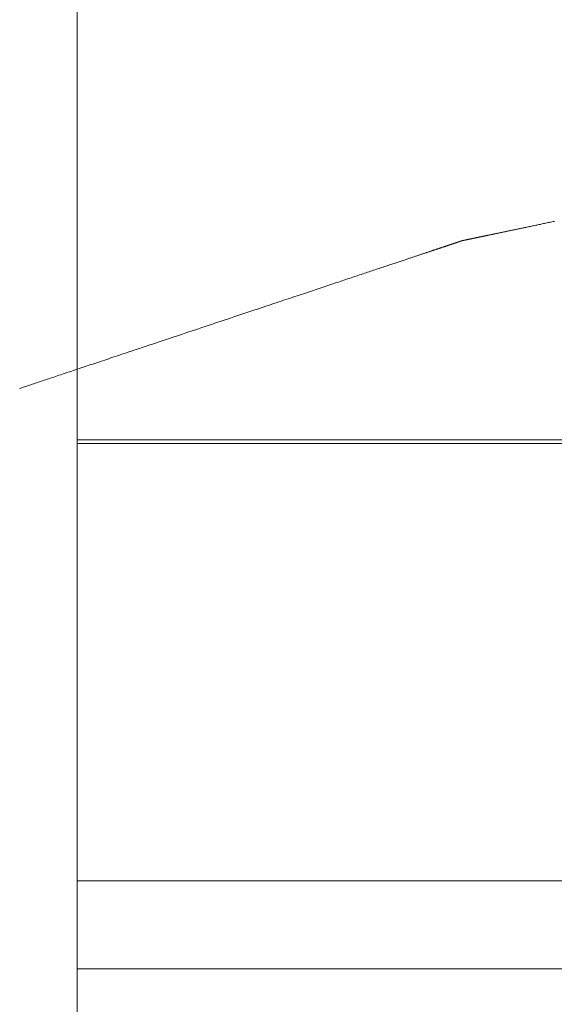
# Model space of a CAD drawing. Header units: inches. Extents: x 0 to 841, y 0 to 594.
# Tile 43 of 129: x 331 to 343, y 235 to 257. Entities that reach past the tile are written whole.
import ezdxf

# ---------------------------------------------------------------- set-up
doc = ezdxf.new("R2010")
doc.units = ezdxf.units.IN
doc.header["$LTSCALE"] = 46.255
doc.header["$MEASUREMENT"] = 0
doc.layers.get('0').update_dxf_attribs({"lineweight": 0})
doc.styles.get("Standard").update_dxf_attribs({"font": 'trium.ttf.shx'})
doc.dimstyles.new('DIMSTYLE_1', dxfattribs={"dimtxt": 2.2, "dimasz": 1, "dimexe": 0.18, "dimexo": 0.0625, "dimgap": 0.09, "dimtad": 1, "dimzin": 0, "dimdsep": 46, "dimtxsty": 'Standard', "dimblk": '_ARROW_FILLED', "dimcen": 0.09, "dimadec": 0, "dimazin": 0, "dimtp": 0.01, "dimtfac": 1, "dimtdec": 4, "dimtix": 1, "dimtmove": 0, "dimatfit": 3, "dimfxl": 1, "dimtolj": 1, "dimtzin": 0, "dimarcsym": 0})

# ---------------------------------------------------------------- blocks, each defined once
blk = doc.blocks.new('_ARROW_FILLED')
at = {"linetype": 'ByBlock'}
blk.add_hatch(color=0, dxfattribs=at).paths.add_polyline_path([(0, 0), (-1, 0.25), (-1, -0.25)], flags=0)
at = {"color": 0, "linetype": 'ByBlock'}
blk.add_lwpolyline([(0, 0), (-1, 0.25), (-1, -0.25), (-1, -0.25)], close=True, dxfattribs=at)

msp = doc.modelspace()

# ---------------------------------------------------------------- linework, layer by layer
at = {"color": 7, "linetype": 'Continuous'}
for p, q in [((331.9454, 235.8013), (331.9454, 359.8013)), ((343.4454, 237.8013), (331.9454, 237.8013)), ((506.9454, 235.8013), (331.9454, 235.8013))]:
    msp.add_line(p, q, dxfattribs=at)
at = {"color": 9, "linetype": 'Continuous'}
for p, q in [((343.4454, 247.7996), (331.9454, 247.7996)), ((343.4454, 247.7174), (331.9454, 247.7174))]:
    msp.add_line(p, q, dxfattribs=at)
at = {"color": 2, "linetype": 'Continuous'}
msp.add_lwpolyline([(342.7669, 252.7562), (342.7382, 252.7502), (342.7097, 252.7442), (342.6814, 252.7382), (342.6534, 252.7324), (342.6257, 252.7266), (342.5983, 252.7208), (342.5712, 252.7151), (342.5444, 252.7095), (342.518, 252.704), (342.4919, 252.6985), (342.4661, 252.6931), (342.4407, 252.6878), (342.4156, 252.6825), (342.3908, 252.6773), (342.3663, 252.6722), (342.3422, 252.6671), (342.3184, 252.6621), (342.295, 252.6572), (342.2718, 252.6523), (342.249, 252.6476), (342.2266, 252.6428), (342.2044, 252.6382), (342.1826, 252.6336), (342.1612, 252.6291), (342.14, 252.6247), (342.1192, 252.6203), (342.0987, 252.616), (342.0786, 252.6118), (342.0587, 252.6076), (342.0392, 252.6036), (342.0201, 252.5995), (342.0013, 252.5956), (341.9828, 252.5917), (341.9646, 252.5879), (341.9467, 252.5842), (341.9292, 252.5805), (341.912, 252.5769), (341.8952, 252.5733), (341.8786, 252.5699), (341.8623, 252.5664), (341.8462, 252.5631), (341.8303, 252.5597), (341.8147, 252.5564), (341.7992, 252.5532), (341.7838, 252.55), (341.7686, 252.5468), (341.7535, 252.5436), (341.7385, 252.5405), (341.7236, 252.5374), (341.7087, 252.5342), (341.6938, 252.5311), (341.679, 252.528), (341.6641, 252.5249), (341.6493, 252.5218), (341.6345, 252.5187), (341.6197, 252.5156), (341.605, 252.5125), (341.5904, 252.5094), (341.5758, 252.5064), (341.5614, 252.5033), (341.547, 252.5003), (341.5327, 252.4973), (341.5186, 252.4944), (341.5046, 252.4914), (341.4907, 252.4885), (341.477, 252.4856), (341.4635, 252.4828), (341.4501, 252.48), (341.4369, 252.4772), (341.4238, 252.4745), (341.4109, 252.4718), (341.3982, 252.4691), (341.3857, 252.4665), (341.3733, 252.4639), (341.3611, 252.4613), (341.349, 252.4588), (341.3371, 252.4563), (341.3254, 252.4538), (341.3138, 252.4514), (341.3024, 252.449), (341.2912, 252.4467), (341.2801, 252.4443), (341.2692, 252.442), (341.2585, 252.4398), (341.2479, 252.4376), (341.2375, 252.4354), (341.2273, 252.4332), (341.2172, 252.4311), (341.2073, 252.4291), (341.1975, 252.427), (341.1879, 252.425), (341.1785, 252.423), (341.1693, 252.4211), (341.1602, 252.4192), (341.1513, 252.4173), (341.1425, 252.4155), (341.1339, 252.4137), (341.1255, 252.4119), (341.1172, 252.4102), (341.1091, 252.4085), (341.1011, 252.4068), (341.0933, 252.4051), (341.0855, 252.4035), (341.0779, 252.4019), (341.0705, 252.4004), (341.0631, 252.3988), (341.0559, 252.3973), (341.0487, 252.3958), (341.0417, 252.3943), (341.0348, 252.3929), (341.0279, 252.3914), (341.0211, 252.39), (341.0144, 252.3886), (341.0078, 252.3872), (341.0013, 252.3859), (340.9949, 252.3845), (340.9885, 252.3832), (340.9822, 252.3819), (340.976, 252.3806), (340.9699, 252.3793), (340.9639, 252.378), (340.958, 252.3768), (340.9521, 252.3755), (340.9463, 252.3743), (340.9406, 252.3731), (340.935, 252.3719), (340.9295, 252.3708), (340.924, 252.3696), (340.9186, 252.3685), (340.9134, 252.3674), (340.9082, 252.3663), (340.9031, 252.3653), (340.8981, 252.3642), (340.8933, 252.3632), (340.8885, 252.3622), (340.8838, 252.3612), (340.8793, 252.3603), (340.8748, 252.3593), (340.8705, 252.3584), (340.8663, 252.3575), (340.8622, 252.3567), (340.8582, 252.3558), (340.8544, 252.355), (340.8507, 252.3543), (340.847, 252.3535), (340.8435, 252.3528), (340.8401, 252.352), (340.8367, 252.3513), (340.8335, 252.3507), (340.8303, 252.35), (340.8272, 252.3493), (340.8242, 252.3487), (340.8212, 252.3481), (340.8183, 252.3475), (340.8155, 252.3469), (340.8126, 252.3463), (340.8099, 252.3457), (340.8072, 252.3451), (340.8045, 252.3446), (340.8018, 252.344), (340.7992, 252.3435), (340.7967, 252.3429), (340.7941, 252.3424), (340.7917, 252.3419), (340.7892, 252.3414), (340.7868, 252.3409), (340.7845, 252.3404), (340.7822, 252.3399), (340.7799, 252.3394), (340.7777, 252.3389), (340.7755, 252.3385), (340.7733, 252.338), (340.7712, 252.3376), (340.7691, 252.3372), (340.7671, 252.3367), (340.7651, 252.3363), (340.7631, 252.3359), (340.7612, 252.3355), (340.7592, 252.3351), (340.7573, 252.3347), (340.7554, 252.3343), (340.7535, 252.3339), (340.7516, 252.3335), (340.7498, 252.3331), (340.7479, 252.3327), (340.7461, 252.3323), (340.7442, 252.3319), (340.7423, 252.3315), (340.7405, 252.3311), (340.7386, 252.3308), (340.7368, 252.3304), (340.735, 252.33), (340.7332, 252.3296), (340.7314, 252.3292), (340.7296, 252.3289), (340.7278, 252.3285), (340.7261, 252.3281), (340.7243, 252.3278), (340.7227, 252.3274), (340.721, 252.3271), (340.7193, 252.3267), (340.7177, 252.3264), (340.7161, 252.326), (340.7146, 252.3257), (340.7131, 252.3254), (340.7116, 252.3251), (340.7101, 252.3248), (340.7087, 252.3245), (340.7073, 252.3242), (340.706, 252.3239), (340.7046, 252.3236), (340.7033, 252.3234), (340.7021, 252.3231), (340.7008, 252.3228), (340.6996, 252.3226), (340.6984, 252.3223), (340.6973, 252.3221), (340.6962, 252.3219), (340.6951, 252.3216), (340.694, 252.3214), (340.693, 252.3212), (340.692, 252.321), (340.691, 252.3208), (340.6901, 252.3206), (340.6892, 252.3204), (340.6883, 252.3202), (340.6874, 252.32), (340.6866, 252.3199), (340.6858, 252.3197), (340.685, 252.3195), (340.6843, 252.3194), (340.6835, 252.3192), (340.6828, 252.3191), (340.6821, 252.3189), (340.6815, 252.3188), (340.6808, 252.3187), (340.6802, 252.3185), (340.6796, 252.3184), (340.6789, 252.3183), (340.6783, 252.3182), (340.6777, 252.318), (340.6772, 252.3179), (340.6766, 252.3177), (340.676, 252.3176), (340.6754, 252.3175), (340.6748, 252.3173), (340.6742, 252.3171), (340.6736, 252.317), (340.673, 252.3168), (340.6724, 252.3166), (340.6718, 252.3164), (340.6712, 252.3162), (340.6706, 252.316), (340.67, 252.3158), (340.6694, 252.3156), (340.6687, 252.3154), (340.6681, 252.3152), (340.6675, 252.315), (340.6668, 252.3148), (340.6662, 252.3145), (340.6655, 252.3143), (340.6649, 252.3141), (340.6642, 252.3139), (340.6635, 252.3136), (340.6628, 252.3134), (340.6621, 252.3132), (340.6614, 252.3129), (340.6606, 252.3127), (340.6599, 252.3124), (340.6591, 252.3122), (340.6583, 252.3119), (340.6574, 252.3116), (340.6565, 252.3113), (340.6556, 252.311), (340.6546, 252.3107), (340.6536, 252.3103), (340.6525, 252.31), (340.6514, 252.3096), (340.6503, 252.3092), (340.6491, 252.3088), (340.6479, 252.3084), (340.6466, 252.308), (340.6453, 252.3076), (340.6439, 252.3071), (340.6425, 252.3066), (340.641, 252.3061), (340.6395, 252.3056), (340.6379, 252.3051), (340.6363, 252.3046), (340.6347, 252.304), (340.633, 252.3035), (340.6313, 252.3029), (340.6295, 252.3023), (340.6277, 252.3017), (340.6258, 252.301), (340.6239, 252.3004), (340.6219, 252.2997), (340.6199, 252.2991), (340.6178, 252.2984), (340.6157, 252.2977), (340.6136, 252.297), (340.6114, 252.2962), (340.6092, 252.2955), (340.6069, 252.2947), (340.6045, 252.294), (340.6022, 252.2932), (340.5997, 252.2924), (340.5973, 252.2915), (340.5948, 252.2907), (340.5922, 252.2898), (340.5896, 252.289), (340.5869, 252.2881), (340.5842, 252.2872), (340.5814, 252.2862), (340.5786, 252.2853), (340.5757, 252.2843), (340.5728, 252.2833), (340.5698, 252.2823), (340.5667, 252.2813), (340.5636, 252.2803), (340.5605, 252.2792), (340.5572, 252.2782), (340.5539, 252.2771), (340.5506, 252.2759), (340.5472, 252.2748), (340.5437, 252.2736), (340.5402, 252.2725), (340.5366, 252.2713), (340.5329, 252.27), (340.5292, 252.2688), (340.5254, 252.2675), (340.5216, 252.2662), (340.5177, 252.2649), (340.5137, 252.2636), (340.5097, 252.2623), (340.5056, 252.2609), (340.5015, 252.2595), (340.4973, 252.2581), (340.493, 252.2567), (340.4887, 252.2553), (340.4843, 252.2538), (340.4799, 252.2523), (340.4754, 252.2508), (340.4708, 252.2493), (340.4662, 252.2477), (340.4615, 252.2462), (340.4567, 252.2446), (340.4519, 252.243), (340.447, 252.2413), (340.4421, 252.2397), (340.4371, 252.238), (340.432, 252.2363), (340.4269, 252.2346), (340.4217, 252.2329), (340.4165, 252.2311), (340.4111, 252.2293), (340.4057, 252.2275), (340.4002, 252.2257), (340.3946, 252.2238), (340.3889, 252.2219), (340.3831, 252.22), (340.3772, 252.218), (340.3712, 252.216), (340.3651, 252.214), (340.3589, 252.2119), (340.3526, 252.2098), (340.3461, 252.2076), (340.3395, 252.2054), (340.3328, 252.2032), (340.326, 252.2009), (340.3191, 252.1986), (340.312, 252.1962), (340.3048, 252.1938), (340.2975, 252.1914), (340.2901, 252.1889), (340.2825, 252.1864), (340.2748, 252.1838), (340.267, 252.1812), (340.2591, 252.1786), (340.2511, 252.1759), (340.2429, 252.1732), (340.2346, 252.1704), (340.2262, 252.1676), (340.2177, 252.1647), (340.209, 252.1618), (340.2002, 252.1589), (340.1914, 252.1559), (340.1823, 252.1529), (340.1732, 252.1499), (340.1639, 252.1468), (340.1546, 252.1436), (340.145, 252.1405), (340.1354, 252.1373), (340.1257, 252.134), (340.1158, 252.1307), (340.1058, 252.1274), (340.0957, 252.124), (340.0855, 252.1206), (340.0751, 252.1171), (340.0645, 252.1136), (340.0539, 252.11), (340.043, 252.1064), (340.032, 252.1027), (340.0208, 252.099), (340.0094, 252.0952), (339.9978, 252.0913), (339.9861, 252.0874), (339.9741, 252.0834), (339.9619, 252.0793), (339.9494, 252.0751), (339.9367, 252.0709), (339.9238, 252.0666), (339.9107, 252.0622), (339.8973, 252.0577), (339.8836, 252.0531), (339.8697, 252.0485), (339.8556, 252.0438), (339.8412, 252.039), (339.8266, 252.0341), (339.8117, 252.0291), (339.7966, 252.0241), (339.7813, 252.0189), (339.7657, 252.0137), (339.7498, 252.0084), (339.7337, 252.0031), (339.7174, 251.9976), (339.7008, 251.9921), (339.684, 251.9865), (339.667, 251.9808), (339.6497, 251.975), (339.6321, 251.9691), (339.6143, 251.9632), (339.5963, 251.9572), (339.578, 251.9511), (339.5595, 251.9449), (339.5407, 251.9386), (339.5217, 251.9323), (339.5025, 251.9258), (339.483, 251.9193), (339.4632, 251.9127), (339.4433, 251.906), (339.423, 251.8993), (339.4025, 251.8924), (339.3818, 251.8855), (339.3607, 251.8785), (339.3393, 251.8713), (339.3177, 251.8641), (339.2956, 251.8567), (339.2732, 251.8492), (339.2505, 251.8416), (339.2273, 251.8339), (339.2038, 251.826), (339.1798, 251.818), (339.1553, 251.8099), (339.1305, 251.8016), (339.1051, 251.7931), (339.0793, 251.7845), (339.053, 251.7757), (339.0262, 251.7667), (338.9989, 251.7576), (338.9711, 251.7483), (338.9428, 251.7389), (338.9141, 251.7293), (338.8848, 251.7195), (338.8551, 251.7096), (338.8249, 251.6995), (338.7942, 251.6892), (338.763, 251.6788), (338.7313, 251.6682), (338.6991, 251.6575), (338.6665, 251.6466), (338.6333, 251.6355), (338.5997, 251.6243), (338.5656, 251.6129), (338.531, 251.6013), (338.4959, 251.5896), (338.4603, 251.5777), (338.4242, 251.5656), (338.3877, 251.5534), (338.3506, 251.5411), (338.3131, 251.5285), (338.2751, 251.5158), (338.2366, 251.503), (338.1976, 251.4899), (338.1581, 251.4768), (338.1181, 251.4634), (338.0777, 251.4499), (338.0368, 251.4362), (337.9955, 251.4224), (337.9537, 251.4085), (337.9117, 251.3944), (337.8693, 251.3803), (337.8266, 251.366), (337.7836, 251.3517), (337.7405, 251.3372), (337.6971, 251.3228), (337.6535, 251.3082), (337.6099, 251.2936), (337.5661, 251.279), (337.5223, 251.2644), (337.4784, 251.2497), (337.4346, 251.2351), (337.3906, 251.2204), (337.3465, 251.2057), (337.3023, 251.1909), (337.2577, 251.176), (337.2129, 251.161), (337.1677, 251.1459), (337.122, 251.1306), (337.0757, 251.1152), (337.0289, 251.0996), (336.9815, 251.0837), (336.9333, 251.0676), (336.8844, 251.0513), (336.8346, 251.0346), (336.7839, 251.0177), (336.7322, 251.0005), (336.6796, 250.9829), (336.626, 250.965), (336.5714, 250.9467), (336.5158, 250.9282), (336.4593, 250.9093), (336.4018, 250.8901), (336.3433, 250.8705), (336.2838, 250.8507), (336.2234, 250.8305), (336.162, 250.81), (336.0996, 250.7891), (336.0362, 250.768), (335.9719, 250.7465), (335.9066, 250.7247), (335.8403, 250.7025), (335.7731, 250.6801), (335.7051, 250.6573), (335.6363, 250.6344), (335.5667, 250.6111), (335.4966, 250.5877), (335.4258, 250.5641), (335.3545, 250.5402), (335.2828, 250.5163), (335.2107, 250.4922), (335.1382, 250.468), (335.0655, 250.4437), (334.9926, 250.4194), (334.9196, 250.395), (334.8465, 250.3705), (334.7734, 250.3461), (334.7003, 250.3217), (334.6274, 250.2974), (334.5547, 250.2731), (334.4823, 250.2489), (334.4102, 250.2248), (334.3384, 250.2008), (334.2671, 250.177), (334.1964, 250.1534), (334.1262, 250.1299), (334.0567, 250.1067), (333.9879, 250.0837), (333.9198, 250.061), (333.8527, 250.0386), (333.7864, 250.0164), (333.7211, 249.9946), (333.6567, 249.9731), (333.5934, 249.952), (333.531, 249.9311), (333.4696, 249.9106), (333.4091, 249.8904), (333.3497, 249.8705), (333.2912, 249.851), (333.2337, 249.8318), (333.1771, 249.8129), (333.1216, 249.7944), (333.067, 249.7761), (333.0134, 249.7582), (332.9607, 249.7406), (332.9091, 249.7234), (332.8584, 249.7064), (332.8086, 249.6898), (332.7596, 249.6735), (332.7115, 249.6574), (332.664, 249.6415), (332.6172, 249.6259), (332.571, 249.6104), (332.5253, 249.5952), (332.4801, 249.5801), (332.4352, 249.5651), (332.3907, 249.5502), (332.3464, 249.5354), (332.3023, 249.5207), (332.2584, 249.506), (332.2145, 249.4914), (332.1707, 249.4767), (332.1268, 249.4621), (332.0831, 249.4475), (332.0394, 249.4329), (331.9959, 249.4183), (331.9525, 249.4038), (331.9093, 249.3894), (331.8664, 249.3751), (331.8237, 249.3608), (331.7813, 249.3466), (331.7392, 249.3326), (331.6975, 249.3187), (331.6562, 249.3049), (331.6153, 249.2912), (331.5748, 249.2777), (331.5348, 249.2643), (331.4954, 249.2511), (331.4564, 249.2381), (331.4179, 249.2253), (331.3799, 249.2126), (331.3423, 249.2), (331.3053, 249.1876), (331.2687, 249.1754), (331.2327, 249.1634), (331.1971, 249.1515), (331.162, 249.1398), (331.1274, 249.1282), (331.0933, 249.1168), (331.0596, 249.1056), (331.0265, 249.0945), (330.9938, 249.0836), (330.9617, 249.0729), (330.93, 249.0623), (330.8988, 249.0519), (330.8681, 249.0416), (330.8379, 249.0315), (330.8081, 249.0216), (330.7789, 249.0118), (330.7501, 249.0022), (330.7219, 248.9928), (330.6941, 248.9835), (330.6668, 248.9744), (330.64, 248.9654)], dxfattribs=at)

# ---------------------------------------------------------------- dimensions: what is measured, and where the dimension line sits
msp.add_linear_dim(base=(506.9454, 199.7663), p1=(331.9454, 247.8314), p2=(506.9454, 247.8314), location=(416.9154, 201.4163), dimstyle='DIMSTYLE_1', override={"dimblk": '_ARROW_FILLED'}, dxfattribs=at).render()

doc.saveas('drawing.dxf')
